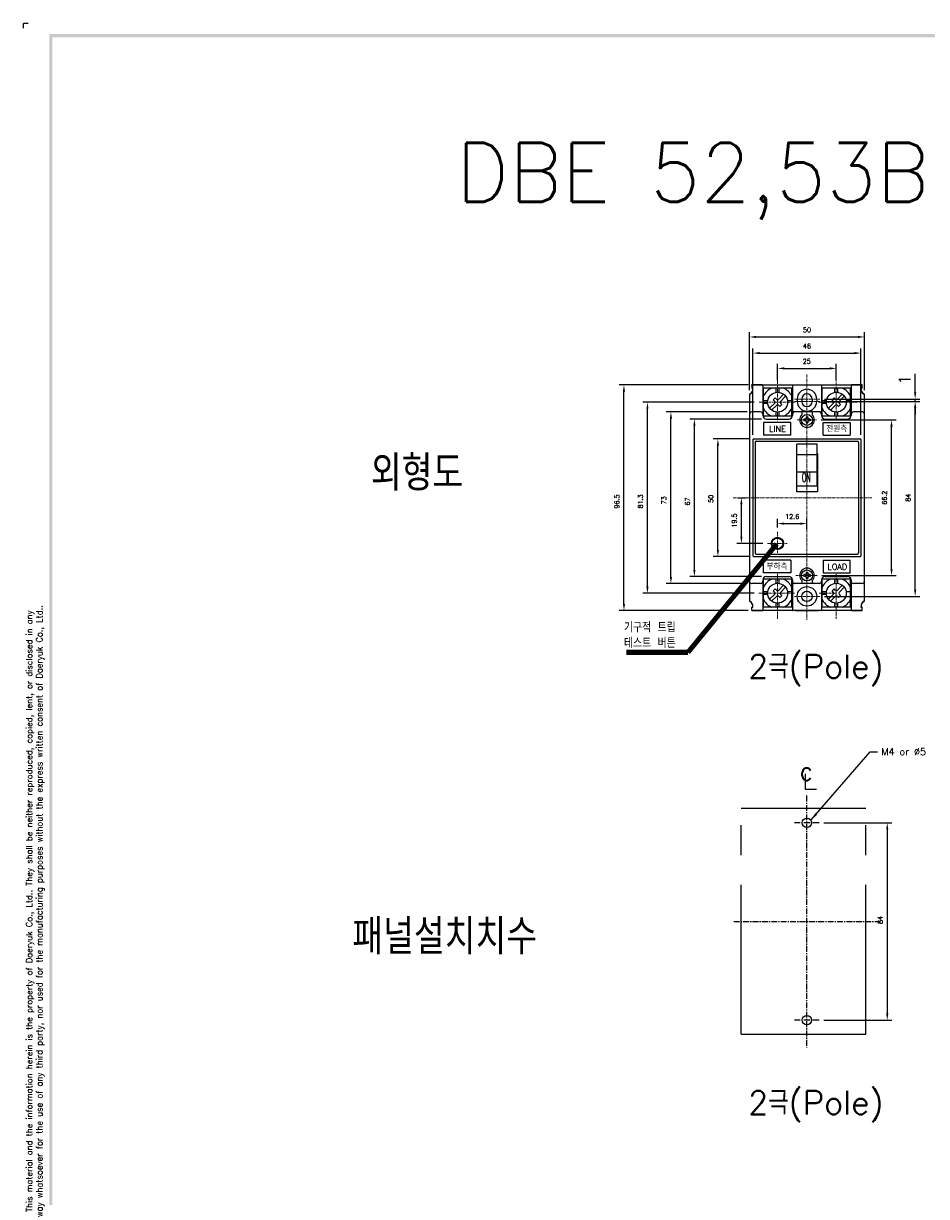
# Model space of a CAD drawing. Extents: x -28 to 1048, y -170 to 585.
# Tile 2 of 5: x -28 to 356, y 86 to 585. Entities that reach past the tile are written whole.
import ezdxf

# ---------------------------------------------------------------- set-up
doc = ezdxf.new("R2010")
doc.units = 0
doc.header["$MEASUREMENT"] = 0
doc.linetypes.add('CENTER', pattern=[2, 1.25, -0.25, 0.25, -0.25])
doc.linetypes.add('PHANTOMX2', pattern=[127, 63.5, -12.7, 12.7, -12.7, 12.7, -12.7])
for name, color, linetype in [('cen', 1, 'CENTER'), ('Device', 7, 'CONTINUOUS'), ('di', 3, 'CONTINUOUS'), ('DIM', 3, 'CONTINUOUS'), ('dwg', 7, 'CONTINUOUS'), ('NOTE', 4, 'CONTINUOUS'), ('ph', 6, 'PHANTOMX2')]:
    doc.layers.add(name, color=color, linetype=linetype)
doc.styles.add('K25', font='TXT', dxfattribs={"width": 0.9, "height": 2.5, "bigfont": 'TBHAN'})
doc.styles.add('KIM', font='ROMANS.shx', dxfattribs={"height": 5, "bigfont": 'GSG1.shx'})
doc.styles.get("Standard").update_dxf_attribs({"font": 'romans.shx', "height": 2, "bigfont": 'hgs.shx'})
doc.dimstyles.get("Standard").update_dxf_attribs({"dimscale": 0, "dimtxt": 2, "dimasz": 2, "dimexe": 0.5, "dimexo": 0.5, "dimgap": 1, "dimtad": 1, "dimdsep": 46, "dimtxsty": 'Standard', "dimcen": 0, "dimclrd": 3, "dimclre": 3, "dimclrt": 3, "dimadec": 0, "dimazin": 2, "dimtp": 0.1, "dimtm": 0.1, "dimtfac": 1, "dimtmove": 0, "dimatfit": 3, "dimfxl": 0, "dimtolj": 1, "dimarcsym": 0})
doc.dimstyles.new('STANDARD$0', dxfattribs={"dimtxt": 5, "dimasz": 5, "dimexe": 1, "dimexo": 2, "dimgap": 2, "dimtad": 1, "dimdec": 4, "dimzin": 12, "dimdsep": 46, "dimtxsty": 'KIM', "dimcen": -1, "dimdle": 0.1, "dimadec": 0, "dimazin": 0, "dimtfac": 1, "dimtdec": 4, "dimtmove": 0, "dimatfit": 3, "dimfxl": 0, "dimtolj": 1, "dimtzin": 0, "dimarcsym": 0})

# ---------------------------------------------------------------- blocks, each defined once
blk = doc.blocks.new('*D397')
at = {"layer": 'di'}
for p, q in [((286.16, 416.64), (255.54, 416.64)), ((257.54, 352.44), (257.54, 413.84)), ((286.16, 349.64), (255.54, 349.64))]:
    blk.add_line(p, q, dxfattribs=at)
for points in [[(257.08, 413.84), (258.01, 413.84), (257.54, 416.64)], [(257.08, 352.44), (258.01, 352.44), (257.54, 349.64)]]:
    blk.add_solid(points, dxfattribs=at)
at = {"layer": 'di', "insert": (254.54, 381.53), "char_height": 2, "attachment_point": 5, "rotation": 90}
blk.add_mtext('\\A1;67', dxfattribs=at)
blk = doc.blocks.new('*D398')
at = {"layer": 'di'}
for p, q in [((279.96, 419.64), (245.54, 419.64)), ((247.54, 349.44), (247.54, 416.84)), ((279.96, 346.64), (245.54, 346.64))]:
    blk.add_line(p, q, dxfattribs=at)
for points in [[(247.08, 416.84), (248.01, 416.84), (247.54, 419.64)], [(247.08, 349.44), (248.01, 349.44), (247.54, 346.64)]]:
    blk.add_solid(points, dxfattribs=at)
at = {"layer": 'di', "insert": (244.54, 382), "char_height": 2, "attachment_point": 5, "rotation": 90}
blk.add_mtext('\\A1;73', dxfattribs=at)
blk = doc.blocks.new('*D399')
at = {"layer": 'di'}
for p, q in [((280.66, 408.14), (265.54, 408.14)), ((267.54, 360.94), (267.54, 405.34)), ((280.66, 358.14), (265.54, 358.14))]:
    blk.add_line(p, q, dxfattribs=at)
for points in [[(267.08, 405.34), (268.01, 405.34), (267.54, 408.14)], [(267.08, 360.94), (268.01, 360.94), (267.54, 358.14)]]:
    blk.add_solid(points, dxfattribs=at)
at = {"layer": 'di', "insert": (264.54, 382.66), "char_height": 2, "attachment_point": 5, "rotation": 90}
blk.add_mtext('\\A1;50', dxfattribs=at)
blk = doc.blocks.new('*D392')
at = {"layer": 'di'}
for p, q in [((280.96, 428.95), (280.96, 453.56)), ((283.76, 451.56), (327.16, 451.56)), ((329.96, 428.95), (329.96, 453.56))]:
    blk.add_line(p, q, dxfattribs=at)
for points in [[(283.76, 452.02), (283.76, 451.09), (280.96, 451.56)], [(327.16, 452.02), (327.16, 451.09), (329.96, 451.56)]]:
    blk.add_solid(points, dxfattribs=at)
at = {"layer": 'di', "insert": (305.46, 454.56), "char_height": 2, "attachment_point": 5}
blk.add_mtext('\\A1;50', dxfattribs=at)
blk = doc.blocks.new('*D393')
at = {"layer": 'di'}
for p, q in [((282.46, 409.94), (282.46, 446.69)), ((285.26, 444.69), (325.66, 444.69)), ((328.46, 409.94), (328.46, 446.69))]:
    blk.add_line(p, q, dxfattribs=at)
for points in [[(285.26, 445.16), (285.26, 444.22), (282.46, 444.69)], [(325.66, 445.16), (325.66, 444.22), (328.46, 444.69)]]:
    blk.add_solid(points, dxfattribs=at)
at = {"layer": 'di', "insert": (305.46, 447.69), "char_height": 2, "attachment_point": 5}
blk.add_mtext('\\A1;46', dxfattribs=at)
blk = doc.blocks.new('*D394')
at = {"layer": 'di'}
for p, q in [((292.96, 433.14), (292.96, 440.19)), ((317.96, 433.14), (317.96, 440.19)), ((295.76, 438.19), (315.16, 438.19))]:
    blk.add_line(p, q, dxfattribs=at)
for points in [[(295.76, 438.65), (295.76, 437.72), (292.96, 438.19)], [(315.16, 438.65), (315.16, 437.72), (317.96, 438.19)]]:
    blk.add_solid(points, dxfattribs=at)
at = {"layer": 'di', "insert": (305.38, 441.19), "char_height": 2, "attachment_point": 5}
blk.add_mtext('\\A1;25', dxfattribs=at)
blk = doc.blocks.new('*D411')
at = {"layer": 'di'}
for p, q in [((312.61, 244.8), (341.65, 244.8)), ((339.65, 242), (339.65, 163.6)), ((312.61, 160.8), (341.65, 160.8))]:
    blk.add_line(p, q, dxfattribs=at)
for points in [[(339.18, 242), (340.11, 242), (339.65, 244.8)], [(339.18, 163.6), (340.11, 163.6), (339.65, 160.8)]]:
    blk.add_solid(points, dxfattribs=at)
at = {"layer": 'di', "insert": (336.65, 203.38), "char_height": 2, "attachment_point": 5, "rotation": 90}
blk.add_mtext('\\A1;84', dxfattribs=at)
blk = doc.blocks.new('*D373')
at = {"layer": 'di'}
for p, q in [((280.46, 431.14), (225.54, 431.14)), ((227.54, 337.94), (227.54, 428.34)), ((280.46, 335.14), (225.54, 335.14))]:
    blk.add_line(p, q, dxfattribs=at)
for points in [[(227.08, 428.34), (228.01, 428.34), (227.54, 431.14)], [(227.08, 337.94), (228.01, 337.94), (227.54, 335.14)]]:
    blk.add_solid(points, dxfattribs=at)
at = {"layer": 'di', "insert": (224.54, 381.53), "char_height": 2, "attachment_point": 5, "rotation": 90}
blk.add_mtext('\\A1;96.5', dxfattribs=at)
blk = doc.blocks.new('*D374')
at = {"layer": 'di'}
for p, q in [((282.96, 423.79), (235.54, 423.79)), ((237.54, 345.29), (237.54, 420.99)), ((282.97, 342.49), (235.54, 342.49))]:
    blk.add_line(p, q, dxfattribs=at)
for points in [[(237.08, 420.99), (238.01, 420.99), (237.54, 423.79)], [(237.08, 345.29), (238.01, 345.29), (237.54, 342.49)]]:
    blk.add_solid(points, dxfattribs=at)
at = {"layer": 'di', "insert": (234.54, 381.53), "char_height": 2, "attachment_point": 5, "rotation": 90}
blk.add_mtext('\\A1;81.3', dxfattribs=at)
blk = doc.blocks.new('*D375')
at = {"layer": 'di'}
for p, q in [((276.04, 383.14), (279.54, 383.14)), ((277.54, 366.49), (277.54, 380.34)), ((286.62, 363.69), (275.54, 363.69))]:
    blk.add_line(p, q, dxfattribs=at)
for points in [[(277.08, 380.34), (278.01, 380.34), (277.54, 383.14)], [(277.08, 366.49), (278.01, 366.49), (277.54, 363.69)]]:
    blk.add_solid(points, dxfattribs=at)
at = {"layer": 'di', "insert": (274.54, 373.42), "char_height": 2, "attachment_point": 5, "rotation": 90}
blk.add_mtext('\\A1;19.5', dxfattribs=at)
blk = doc.blocks.new('*D376')
at = {"layer": 'di'}
for p, q in [((292.88, 370.46), (292.88, 374.11)), ((295.68, 372.11), (302.66, 372.11)), ((305.46, 369.73), (305.46, 374.11))]:
    blk.add_line(p, q, dxfattribs=at)
for points in [[(295.68, 372.58), (295.68, 371.64), (292.88, 372.11)], [(302.66, 372.58), (302.66, 371.64), (305.46, 372.11)]]:
    blk.add_solid(points, dxfattribs=at)
at = {"layer": 'di', "insert": (299.17, 375.11), "char_height": 2, "attachment_point": 5}
blk.add_mtext('\\A1;12.6', dxfattribs=at)
blk = doc.blocks.new('*D377')
at = {"layer": 'di'}
for p, q in [((311.53, 416.24), (343.46, 416.24)), ((341.46, 352.84), (341.46, 413.44)), ((311.77, 350.04), (343.46, 350.04))]:
    blk.add_line(p, q, dxfattribs=at)
for points in [[(341, 413.44), (341.93, 413.44), (341.46, 416.24)], [(341, 352.84), (341.93, 352.84), (341.46, 350.04)]]:
    blk.add_solid(points, dxfattribs=at)
at = {"layer": 'di', "insert": (338.46, 383.14), "char_height": 2, "attachment_point": 5, "rotation": 90}
blk.add_mtext('\\A1;66.2', dxfattribs=at)
blk = doc.blocks.new('*D378')
at = {"layer": 'di'}
for p, q in [((312.94, 424.14), (353.53, 424.14)), ((351.53, 343.94), (351.53, 421.34)), ((312.94, 341.14), (353.53, 341.14))]:
    blk.add_line(p, q, dxfattribs=at)
for points in [[(351.06, 421.34), (351.99, 421.34), (351.53, 424.14)], [(351.06, 343.94), (351.99, 343.94), (351.53, 341.14)]]:
    blk.add_solid(points, dxfattribs=at)
at = {"layer": 'di', "insert": (348.53, 383.14), "char_height": 2, "attachment_point": 5, "rotation": 90}
blk.add_mtext('\\A1;84', dxfattribs=at)
blk = doc.blocks.new('*D389')
at = {"layer": 'DIM'}
for p, q in [((351.53, 427.94), (351.53, 435.93)), ((312.94, 425.14), (353.53, 425.14)), ((351.53, 424.14), (351.53, 425.14)), ((312.94, 424.14), (353.53, 424.14)), ((351.53, 421.34), (351.53, 418.54))]:
    blk.add_line(p, q, dxfattribs=at)
for points in [[(351.06, 427.94), (351.99, 427.94), (351.53, 425.14)], [(351.06, 421.34), (351.99, 421.34), (351.53, 424.14)]]:
    blk.add_solid(points, dxfattribs=at)
at = {"layer": 'DIM', "insert": (347.03, 433.34), "char_height": 5, "attachment_point": 5, "rotation": 90, "style": 'KIM'}
blk.add_mtext('\\A1;1', dxfattribs=at)

msp = doc.modelspace()

# ---------------------------------------------------------------- linework, layer by layer
at = {"layer": 'cen', "lineweight": 5}
for p, q in [((292.965, 416.105), (292.965, 436.267)), ((305.465, 435.591), (305.465, 331.19)), ((317.965, 416.915), (317.965, 436.347)), ((300.196, 425.143), (310.945, 425.143)), ((300.429, 423.793), (284.962, 423.793)), ((300.196, 424.143), (310.945, 424.143)), ((326.887, 423.793), (310.41, 423.793)), ((301.24, 416.243), (309.527, 416.243)), ((274.044, 383.143), (333.123, 383.143)), ((292.878, 368.677), (292.878, 359.707)), ((288.617, 363.688), (297.101, 363.688)), ((292.965, 350.674), (292.965, 331.56)), ((300.668, 350.043), (309.773, 350.043)), ((317.965, 350.599), (317.965, 331.56)), ((300.197, 342.493), (284.971, 342.493)), ((310.945, 341.143), (300.17, 341.143)), ((317.965, 342.493), (310.591, 342.493))]:
    msp.add_line(p, q, dxfattribs=at)
at = {"layer": 'cen', "ltscale": 2}
for p, q in [((305.272, 256.339), (305.272, 149.171)), ((310.614, 244.798), (299.973, 244.798)), ((274.293, 202.798), (336.251, 202.798)), ((310.614, 160.798), (299.973, 160.798))]:
    msp.add_line(p, q, dxfattribs=at)
at = {"layer": 'Device', "linetype": 'Continuous'}
for p, q in [((281.765, 431.143), (329.165, 431.143)), ((281.965, 430.943), (281.965, 429.943)), ((281.965, 430.843), (281.965, 430.043)), ((286.465, 431.143), (282.165, 431.143)), ((282.165, 429.743), (282.465, 429.743)), ((282.465, 429.743), (282.265, 429.743)), ((286.665, 430.943), (286.665, 418.143)), ((298.965, 429.793), (286.965, 429.793)), ((286.965, 417.793), (286.965, 429.793)), ((292.365, 428.001), (292.365, 429.793)), ((293.565, 428.001), (293.565, 429.793)), ((298.965, 431.143), (311.965, 431.143)), ((298.965, 417.793), (298.965, 429.793)), ((299.265, 430.943), (299.265, 418.143)), ((311.665, 430.943), (311.665, 418.143)), ((323.965, 429.793), (311.965, 429.793)), ((311.965, 417.793), (311.965, 429.793)), ((317.365, 428.001), (317.365, 429.793)), ((318.565, 428.001), (318.565, 429.793)), ((323.965, 417.793), (323.965, 429.793)), ((324.265, 430.943), (324.265, 418.143)), ((328.765, 431.143), (324.465, 431.143)), ((328.765, 429.743), (328.465, 429.743)), ((328.465, 429.743), (328.665, 429.743)), ((328.965, 429.943), (328.965, 430.943)), ((328.965, 430.043), (328.965, 430.843)), ((280.965, 427.143), (280.965, 339.143)), ((280.965, 426.951), (280.965, 339.336)), ((291.975, 425.632), (291.126, 424.783)), ((291.763, 424.147), (291.126, 424.783)), ((292.611, 424.996), (291.975, 425.632)), ((295.516, 427.193), (293.318, 424.996)), ((296.364, 426.344), (294.167, 424.147)), ((301.315, 425.143), (301.315, 424.143)), ((303.265, 425.143), (303.265, 424.143)), ((307.665, 425.143), (307.665, 424.143)), ((309.615, 425.143), (309.615, 424.143)), ((316.975, 425.632), (316.126, 424.783)), ((316.763, 424.147), (316.126, 424.783)), ((317.611, 424.996), (316.975, 425.632)), ((320.516, 427.193), (318.318, 424.996)), ((321.364, 426.344), (319.167, 424.147)), ((329.965, 339.143), (329.965, 427.143)), ((285.665, 419.643), (281.965, 419.643)), ((288.757, 424.393), (286.965, 424.393)), ((288.757, 423.193), (286.965, 423.193)), ((291.763, 423.44), (289.565, 421.243)), ((292.611, 422.591), (290.414, 420.394)), ((292.365, 417.793), (292.365, 419.586)), ((293.955, 421.955), (293.318, 422.591)), ((293.565, 417.793), (293.565, 419.586)), ((294.803, 422.804), (293.955, 421.955)), ((294.803, 422.804), (294.167, 423.44)), ((298.965, 424.393), (297.172, 424.393)), ((311.165, 419.643), (299.765, 419.643)), ((303.265, 419.643), (303.265, 418.428)), ((307.665, 419.643), (307.665, 418.428)), ((313.757, 424.393), (311.965, 424.393)), ((313.757, 423.193), (311.965, 423.193)), ((316.763, 423.44), (314.565, 421.243)), ((317.611, 422.591), (315.414, 420.394)), ((317.365, 417.793), (317.365, 419.586)), ((318.955, 421.955), (318.318, 422.591)), ((318.565, 417.793), (318.565, 419.586)), ((319.803, 422.804), (318.955, 421.955)), ((319.803, 422.804), (319.167, 423.44)), ((323.965, 424.393), (322.172, 424.393)), ((328.965, 419.643), (325.265, 419.643)), ((280.965, 418.643), (280.965, 347.643)), ((286.665, 418.643), (286.665, 418.143)), ((298.965, 417.793), (286.965, 417.793)), ((298.56, 415.128), (287.018, 415.128)), ((287.018, 415.128), (287.018, 409.788)), ((288.165, 416.643), (297.765, 416.643)), ((298.56, 409.788), (298.56, 415.128)), ((299.265, 418.643), (299.265, 418.143)), ((304.169, 416.632), (304.169, 415.855)), ((304.752, 416.632), (304.169, 416.632)), ((304.752, 415.855), (304.169, 415.855)), ((305.076, 417.539), (305.076, 416.956)), ((305.076, 417.539), (305.854, 417.539)), ((305.076, 415.531), (305.076, 414.947)), ((305.076, 414.947), (305.854, 414.947)), ((305.854, 417.539), (305.854, 416.956)), ((305.854, 415.531), (305.854, 414.947)), ((306.761, 416.632), (306.178, 416.632)), ((306.761, 415.855), (306.178, 415.855)), ((306.761, 416.632), (306.761, 415.855)), ((311.665, 418.643), (311.665, 418.143)), ((323.965, 417.793), (311.965, 417.793)), ((312.37, 415.128), (323.911, 415.128)), ((312.37, 409.788), (312.37, 415.128)), ((313.165, 416.643), (322.765, 416.643)), ((323.911, 415.128), (323.911, 409.788)), ((324.265, 418.643), (324.265, 418.143)), ((329.965, 347.643), (329.965, 418.643)), ((298.56, 409.788), (287.018, 409.788)), ((312.37, 409.788), (323.911, 409.788)), ((282.465, 407.943), (282.465, 358.343)), ((282.465, 407.943), (282.465, 358.343)), ((282.665, 408.143), (328.265, 408.143)), ((282.665, 408.143), (328.265, 408.143)), ((283.465, 406.643), (283.465, 359.643)), ((283.965, 407.143), (326.965, 407.143)), ((301.165, 388.143), (301.165, 405.945)), ((309.765, 405.945), (301.165, 405.945)), ((309.765, 388.143), (309.765, 405.945)), ((327.465, 406.643), (327.465, 359.643)), ((328.465, 407.943), (328.465, 358.343)), ((328.465, 407.943), (328.465, 358.343)), ((300.965, 401.975), (300.965, 385.664)), ((301.165, 401.975), (300.965, 401.975)), ((300.965, 400.543), (301.165, 400.543)), ((300.965, 400.543), (301.165, 400.543)), ((309.765, 401.362), (301.165, 401.362)), ((309.965, 401.975), (309.765, 401.975)), ((309.765, 400.543), (309.965, 400.543)), ((309.765, 400.543), (309.965, 400.543)), ((309.965, 401.975), (309.965, 385.664)), ((301.165, 394.16), (309.765, 394.16)), ((300.965, 388.143), (309.965, 388.143)), ((300.965, 388.143), (309.965, 388.143)), ((309.965, 385.664), (300.965, 385.664)), ((282.665, 358.143), (328.265, 358.143)), ((282.665, 358.143), (328.265, 358.143)), ((283.965, 359.143), (326.965, 359.143)), ((298.56, 356.499), (287.018, 356.499)), ((287.018, 351.159), (287.018, 356.499)), ((298.56, 356.499), (298.56, 351.159)), ((312.37, 356.499), (323.911, 356.499)), ((312.37, 356.499), (312.37, 351.159)), ((323.911, 351.159), (323.911, 356.499)), ((298.56, 351.159), (287.018, 351.159)), ((288.165, 349.643), (297.765, 349.643)), ((304.169, 350.432), (304.169, 349.655)), ((304.752, 350.432), (304.169, 350.432)), ((304.752, 349.655), (304.169, 349.655)), ((305.076, 351.339), (305.076, 350.756)), ((305.076, 351.339), (305.854, 351.339)), ((305.854, 351.339), (305.854, 350.756)), ((306.761, 350.432), (306.178, 350.432)), ((306.761, 349.655), (306.178, 349.655)), ((306.761, 350.432), (306.761, 349.655)), ((312.37, 351.159), (323.911, 351.159)), ((313.165, 349.643), (322.765, 349.643)), ((285.665, 346.643), (281.965, 346.643)), ((286.665, 348.143), (286.665, 335.343)), ((286.665, 348.143), (286.665, 347.643)), ((286.965, 336.493), (286.965, 348.493)), ((298.965, 348.493), (286.965, 348.493)), ((292.365, 346.701), (292.365, 348.493)), ((295.516, 345.893), (293.318, 343.696)), ((293.565, 346.701), (293.565, 348.493)), ((296.364, 345.044), (294.167, 342.847)), ((298.965, 336.493), (298.965, 348.493)), ((299.265, 348.143), (299.265, 335.343)), ((299.265, 348.143), (299.265, 347.643)), ((311.165, 346.643), (299.765, 346.643)), ((303.265, 347.859), (303.265, 346.643)), ((305.076, 349.331), (305.076, 348.747)), ((305.076, 348.747), (305.854, 348.747)), ((305.854, 349.331), (305.854, 348.747)), ((307.665, 347.859), (307.665, 346.643)), ((311.665, 348.143), (311.665, 335.343)), ((311.665, 348.143), (311.665, 347.643)), ((323.965, 348.493), (311.965, 348.493)), ((311.965, 336.493), (311.965, 348.493)), ((317.365, 346.701), (317.365, 348.493)), ((320.516, 345.893), (318.318, 343.696)), ((318.565, 346.701), (318.565, 348.493)), ((321.364, 345.044), (319.167, 342.847)), ((323.965, 336.493), (323.965, 348.493)), ((324.265, 348.143), (324.265, 335.343)), ((324.265, 348.143), (324.265, 347.643)), ((328.965, 346.643), (325.265, 346.643)), ((288.757, 343.093), (286.965, 343.093)), ((288.757, 341.893), (286.965, 341.893)), ((291.763, 342.14), (289.565, 339.943)), ((292.611, 341.291), (290.414, 339.094)), ((291.975, 344.332), (291.126, 343.483)), ((291.763, 342.847), (291.126, 343.483)), ((292.611, 343.696), (291.975, 344.332)), ((293.955, 340.655), (293.318, 341.291)), ((294.803, 341.504), (293.955, 340.655)), ((294.803, 341.504), (294.167, 342.14)), ((298.965, 343.093), (297.172, 343.093)), ((313.757, 343.093), (311.965, 343.093)), ((313.757, 341.893), (311.965, 341.893)), ((316.763, 342.14), (314.565, 339.943)), ((317.611, 341.291), (315.414, 339.094)), ((316.975, 344.332), (316.126, 343.483)), ((316.763, 342.847), (316.126, 343.483)), ((317.611, 343.696), (316.975, 344.332)), ((318.955, 340.655), (318.318, 341.291)), ((319.803, 341.504), (318.955, 340.655)), ((319.803, 341.504), (319.167, 342.14)), ((323.965, 343.093), (322.172, 343.093)), ((281.965, 335.343), (281.965, 336.343)), ((281.965, 335.443), (281.965, 336.243)), ((282.165, 336.543), (282.465, 336.543)), ((282.165, 335.143), (286.465, 335.143)), ((282.465, 336.543), (282.265, 336.543)), ((284.465, 335.143), (282.265, 335.143)), ((285.815, 335.143), (284.465, 335.143)), ((301.115, 335.143), (285.815, 335.143)), ((298.965, 336.493), (286.965, 336.493)), ((292.365, 336.493), (292.365, 338.286)), ((293.565, 336.493), (293.565, 338.286)), ((311.965, 335.143), (298.965, 335.143)), ((300.615, 335.143), (310.315, 335.143)), ((325.615, 335.143), (310.315, 335.143)), ((323.965, 336.493), (311.965, 336.493)), ((317.365, 336.493), (317.365, 338.286)), ((318.565, 336.493), (318.565, 338.286)), ((324.465, 335.143), (328.765, 335.143)), ((326.465, 335.143), (325.115, 335.143)), ((328.665, 335.143), (326.465, 335.143)), ((328.765, 336.543), (328.465, 336.543)), ((328.465, 336.543), (328.665, 336.543)), ((328.965, 335.343), (328.965, 336.343)), ((328.965, 335.443), (328.965, 336.243))]:
    msp.add_line(p, q, dxfattribs=at)
for centre, radius in [((292.965, 423.793), 4.25), ((317.965, 423.793), 4.25), ((305.465, 416.243), 2.33), ((292.878, 363.688), 2.6), ((292.878, 363.688), 2.3), ((305.465, 350.043), 2.33), ((292.965, 342.493), 4.25), ((305.465, 341.143), 4.15), ((305.465, 341.143), 4.15), ((317.965, 342.493), 4.25), ((305.465, 341.143), 2.2)]:
    msp.add_circle(centre, radius, dxfattribs=at)
for centre, radius, start, end in [((279.983, 429.443), 2.5, 293.12459, 6.91213), ((280.021, 429.421), 2.465, 296.73831, 7.51836), ((282.165, 430.943), 0.2, 90, 180), ((282.265, 430.843), 0.3, 90, 180), ((282.265, 430.043), 0.3, 180, 270), ((282.165, 429.943), 0.2, 180, 270), ((286.465, 430.943), 0.2, 0, 90), ((292.965, 423.793), 6.5, 112.61986, 157.38014), ((292.965, 423.793), 6.5, 22.61986, 67.38014), ((299.465, 430.943), 0.2, 90, 180), ((311.465, 430.943), 0.2, 0, 90), ((317.965, 423.793), 6.5, 22.61986, 67.38014), ((324.465, 430.943), 0.2, 90, 180), ((330.909, 429.421), 2.465, 172.48164, 243.26169), ((330.947, 429.443), 2.5, 173.08787, 246.87541), ((328.665, 430.843), 0.3, 0, 90), ((328.665, 430.043), 0.3, 270, 0), ((328.765, 430.943), 0.2, 0, 90), ((328.765, 429.943), 0.2, 270, 0), ((281.265, 426.951), 0.3, 116.73831, 180), ((292.965, 425.349), 0.5, 225, 315), ((305.465, 425.143), 4.15, 0, 180), ((305.465, 425.143), 4.15, 0, 180), ((305.465, 425.143), 2.2, 0, 180), ((317.965, 425.349), 0.5, 225, 315), ((329.665, 426.951), 0.3, 0, 63.26169), ((281.965, 418.643), 1, 90, 180), ((285.665, 418.643), 1, 0, 90), ((292.965, 423.793), 6.5, 202.61986, 247.38014), ((291.409, 423.793), 0.5, 315, 45), ((292.965, 422.238), 0.5, 45, 135), ((294.52, 423.793), 0.5, 135, 225), ((292.965, 423.793), 6.5, 292.61986, 337.38014), ((300.265, 418.643), 1, 90, 180), ((305.465, 424.143), 4.15, 180, 0), ((305.465, 424.143), 4.15, 180, 0), ((305.465, 424.143), 2.2, 180, 0), ((310.665, 418.643), 1, 0, 90), ((317.965, 423.793), 6.5, 202.61986, 247.38014), ((316.409, 423.793), 0.5, 315, 45), ((317.965, 422.238), 0.5, 45, 135), ((319.52, 423.793), 0.5, 135, 225), ((317.965, 423.793), 6.5, 292.61986, 337.38014), ((325.265, 418.643), 1, 90, 180), ((328.965, 418.643), 1, 0, 90), ((288.165, 418.143), 1.5, 180, 270), ((288.165, 418.143), 1.5, 180, 270), ((297.765, 418.143), 1.5, 270, 0), ((297.765, 418.143), 1.5, 270, 0), ((305.465, 416.243), 3.1, 135.20868, 44.79132), ((304.752, 416.956), 0.324, 270, 0), ((304.752, 415.531), 0.324, 0, 90), ((306.178, 416.956), 0.324, 180, 270), ((306.178, 415.531), 0.324, 90, 180), ((313.165, 418.143), 1.5, 180, 270), ((313.165, 418.143), 1.5, 180, 270), ((322.765, 418.143), 1.5, 270, 0), ((322.765, 418.143), 1.5, 270, 0), ((282.665, 407.943), 0.2, 90, 180), ((282.665, 407.943), 0.2, 90, 180), ((282.665, 407.943), 0.2, 90, 180), ((282.665, 407.943), 0.2, 90, 180), ((283.965, 406.643), 0.5, 90, 180), ((326.965, 406.643), 0.5, 0, 90), ((328.265, 407.943), 0.2, 0, 90), ((328.265, 407.943), 0.2, 0, 90), ((283.965, 359.643), 0.5, 180, 270), ((326.965, 359.643), 0.5, 270, 0), ((282.665, 358.343), 0.2, 180, 270), ((282.665, 358.343), 0.2, 180, 270), ((328.265, 358.343), 0.2, 270, 0), ((328.265, 358.343), 0.2, 270, 0), ((288.165, 348.143), 1.5, 90, 180), ((288.165, 348.143), 1.5, 90, 180), ((297.765, 348.143), 1.5, 0, 90), ((297.765, 348.143), 1.5, 0, 90), ((305.465, 350.043), 3.1, 315.20868, 224.79132), ((304.752, 350.756), 0.324, 270, 0), ((304.752, 349.331), 0.324, 0, 90), ((306.178, 350.756), 0.324, 180, 270), ((306.178, 349.331), 0.324, 90, 180), ((313.165, 348.143), 1.5, 90, 180), ((313.165, 348.143), 1.5, 90, 180), ((322.765, 348.143), 1.5, 0, 90), ((322.765, 348.143), 1.5, 0, 90), ((281.965, 347.643), 1, 180, 270), ((285.665, 347.643), 1, 270, 0), ((292.965, 342.493), 6.5, 112.61986, 157.38014), ((292.965, 342.493), 6.5, 22.61986, 67.38014), ((300.265, 347.643), 1, 180, 270), ((310.665, 347.643), 1, 270, 0), ((317.965, 342.493), 6.5, 112.61986, 157.38014), ((317.965, 342.493), 6.5, 22.61986, 67.38014), ((325.265, 347.643), 1, 180, 270), ((328.965, 347.643), 1, 270, 0), ((292.965, 342.493), 6.5, 202.61986, 247.38014), ((291.409, 342.493), 0.5, 315, 45), ((292.965, 344.049), 0.5, 225, 315), ((292.965, 340.938), 0.5, 45, 135), ((294.52, 342.493), 0.5, 135, 225), ((292.965, 342.493), 6.5, 292.61986, 337.38014), ((317.965, 342.493), 6.5, 202.61986, 247.38014), ((316.409, 342.493), 0.5, 315, 45), ((317.965, 344.049), 0.5, 225, 315), ((317.965, 340.938), 0.5, 45, 135), ((319.52, 342.493), 0.5, 135, 225), ((317.965, 342.493), 6.5, 292.61986, 337.38014), ((281.265, 339.336), 0.3, 180, 243.26169), ((279.983, 336.844), 2.5, 353.08787, 66.87541), ((280.021, 336.866), 2.465, 352.48164, 63.26169), ((282.165, 336.343), 0.2, 90, 180), ((282.265, 336.243), 0.3, 90, 180), ((282.265, 335.443), 0.3, 180, 270), ((282.165, 335.343), 0.2, 180, 270), ((286.465, 335.343), 0.2, 270, 0), ((299.465, 335.343), 0.2, 180, 270), ((311.465, 335.343), 0.2, 270, 0), ((324.465, 335.343), 0.2, 180, 270), ((330.909, 336.866), 2.465, 116.73831, 187.51836), ((330.947, 336.844), 2.5, 113.12459, 186.91213), ((328.665, 336.243), 0.3, 0, 90), ((328.665, 335.443), 0.3, 270, 0), ((328.765, 336.343), 0.2, 0, 90), ((328.765, 335.343), 0.2, 270, 0), ((329.665, 339.336), 0.3, 296.73831, 0)]:
    msp.add_arc(centre, radius, start, end, dxfattribs=at)
at = {"layer": 'di'}
for p in [(-26.177, 585.003), (-28.127, 583.053)]:
    msp.add_line(p, (-28.127, 585.003), dxfattribs=at)
at = {"layer": 'dwg'}
for centre in [(305.465, 244.798), (305.465, 160.798)]:
    msp.add_circle(centre, 2, dxfattribs=at)
for points in [[(-17.077, 580.453), (-15.777, 579.153), (1043.723, 580.453), (1042.423, 579.153)], [(-17.077, -165.747), (-15.777, -165.097), (-17.077, 580.453), (-15.777, 579.153)]]:
    msp.add_trace(points, dxfattribs=at)
at = {"layer": 'NOTE'}
for p, q in [((304.633, 265.554), (304.633, 259.035)), ((304.633, 259.035), (309.589, 259.035))]:
    msp.add_line(p, q, dxfattribs=at)
at = {"layer": 'ph'}
for p, q in [((330.465, 250.798), (277.465, 250.798)), ((277.465, 154.798), (277.465, 250.798)), ((330.465, 154.798), (330.465, 250.798)), ((277.465, 154.798), (330.465, 154.798))]:
    msp.add_line(p, q, dxfattribs=at)

# ---------------------------------------------------------------- texts
at = {"layer": 'Device', "linetype": 'Continuous', "width": 0.5}
msp.add_text('ON', height=4, dxfattribs=at).set_placement((303.317, 389.788))
at = {"layer": 'Device', "linetype": 'Continuous', "char_height": 2.5, "attachment_point": 1}
for s, insert in [('LINE', (289.402, 413.712)), ('전원측', (313.661, 413.685)), ('부하측', (288.22, 355.082)), ('LOAD', (314.237, 355.007))]:
    msp.add_mtext(s, dxfattribs=dict(at, insert=insert))
at = {"layer": 'di', "attachment_point": 1}
for s, insert, char_height, width in [('{\\Fromans,hgs|c129;외형도}', (119.791, 401.127), 15, 74.93994), ('{\\Fromans,hgs|c129;2극(Pole)}', (280.431, 316.321), 10, 116.39597), ('{\\Fromans,hgs|c129;패널설치치수}', (111.892, 203.752), 15, 135.45529), ('{\\Fromans,hgs|c129;2극(Pole)}', (280.431, 130.636), 10, 116.39597)]:
    msp.add_mtext(s, dxfattribs=dict(at, insert=insert, char_height=char_height, width=width))
at = {"layer": 'di', "insert": (249.584, 319.217), "char_height": 4, "attachment_point": 9}
msp.add_mtext('기구적 트립 \\P테스트 버튼', dxfattribs=at)
at = {"layer": 'di', "insert": (-23.101, 205.832), "char_height": 2.6, "width": 284.39578, "attachment_point": 5, "rotation": 90}
msp.add_mtext('\\A1;This material and the information herein is the property of Daeryuk Co., Ltd.. They shall be neither reproduced, copied, lent, or disclosed in any\\Pway whatsoever for the use of any third party, nor used for the manufacturing purposes without the express written consent of Daeryuk Co., Ltd..', dxfattribs=at)
at = {"layer": 'DIM', "insert": (156.133, 534.126), "char_height": 25, "width": 782.77285, "attachment_point": 1}
msp.add_mtext('DBE 52,53BNh', dxfattribs=at)
at = {"layer": 'DIM', "insert": (337.129, 276.542), "char_height": 3, "attachment_point": 1}
msp.add_mtext('M4 or %%C5', dxfattribs=at)
at = {"layer": 'NOTE', "style": 'K25', "width": 0.9}
msp.add_text('c', height=7.925, dxfattribs=at).set_placement((302.417, 262.784))

# ---------------------------------------------------------------- dimensions: what is measured, and where the dimension line sits
at = {"layer": 'di'}
for base, p1, p2, angle, text, override, picture, middle in [((329.965, 451.556), (280.965, 426.951), (329.965, 426.951), 180, '50', {"dimtxt": 3, "dimasz": 2.8, "dimexe": 2, "dimdec": 2, "dimzin": 8, "dimtxsty": 'Standard', "dimcen": 0, "dimclrd": 256, "dimclre": 256, "dimclrt": 256, "dimadec": 2, "dimazin": 2, "dimtfac": 0.6, "dimtdec": 2, "dimtzin": 8, "dimlwd": 65535, "dimlwe": 65535, "dimarcsym": 1}, '*D392', (305.465, 451.556)), ((227.544, 431.143), (282.465, 335.143), (282.465, 431.143), 90, '96.5', {"dimtxt": 3, "dimasz": 2.8, "dimexe": 2, "dimdec": 2, "dimzin": 8, "dimtxsty": 'Standard', "dimcen": 0, "dimclrd": 256, "dimclre": 256, "dimclrt": 256, "dimadec": 2, "dimazin": 2, "dimtfac": 0.6, "dimtdec": 2, "dimtmove": 0, "dimtzin": 8, "dimlwd": 65535, "dimlwe": 65535, "dimarcsym": 1}, '*D373', (227.544, 381.53)), ((237.544, 423.793), (284.971, 342.493), (284.962, 423.793), 90, '81.3', {"dimtxt": 3, "dimasz": 2.8, "dimexe": 2, "dimdec": 2, "dimzin": 8, "dimtxsty": 'Standard', "dimcen": 0, "dimclrd": 256, "dimclre": 256, "dimclrt": 256, "dimadec": 2, "dimazin": 2, "dimtfac": 0.6, "dimtdec": 2, "dimtmove": 0, "dimtzin": 8, "dimlwd": 65535, "dimlwe": 65535, "dimarcsym": 1}, '*D374', (237.544, 381.53)), ((351.527, 424.143), (310.945, 341.143), (310.945, 424.143), 90, '84', {"dimtxt": 3, "dimasz": 2.8, "dimexe": 2, "dimdec": 2, "dimzin": 8, "dimtxsty": 'Standard', "dimcen": 0, "dimclrd": 256, "dimclre": 256, "dimclrt": 256, "dimadec": 2, "dimazin": 2, "dimtfac": 0.6, "dimtdec": 2, "dimtzin": 8, "dimlwd": 65535, "dimlwe": 65535, "dimarcsym": 1}, '*D378', (351.527, 383.143)), ((257.544, 416.643), (288.165, 349.643), (288.165, 416.643), 90, '67', {"dimtxt": 3, "dimasz": 2.8, "dimexe": 2, "dimdec": 2, "dimzin": 8, "dimtxsty": 'Standard', "dimcen": 0, "dimclrd": 256, "dimclre": 256, "dimclrt": 256, "dimadec": 2, "dimazin": 2, "dimtfac": 0.6, "dimtdec": 2, "dimtmove": 0, "dimtzin": 8, "dimlwd": 65535, "dimlwe": 65535, "dimarcsym": 1}, '*D397', (257.544, 381.53)), ((341.464, 416.243), (309.773, 350.043), (309.527, 416.243), 90, '66.2', {"dimtxt": 3, "dimasz": 2.8, "dimexe": 2, "dimdec": 2, "dimzin": 8, "dimtxsty": 'Standard', "dimcen": 0, "dimclrd": 256, "dimclre": 256, "dimclrt": 256, "dimadec": 2, "dimazin": 2, "dimtfac": 0.6, "dimtdec": 2, "dimtzin": 8, "dimlwd": 65535, "dimlwe": 65535, "dimarcsym": 1}, '*D377', (341.464, 383.143)), ((277.544, 383.143), (288.617, 363.688), (274.044, 383.143), 90, '19.5', {"dimtxt": 3, "dimasz": 2.8, "dimexe": 2, "dimdec": 2, "dimzin": 8, "dimtxsty": 'Standard', "dimcen": 0, "dimclrd": 256, "dimclre": 256, "dimclrt": 256, "dimadec": 2, "dimazin": 2, "dimtfac": 0.6, "dimtdec": 2, "dimtmove": 0, "dimtzin": 8, "dimlwd": 65535, "dimlwe": 65535, "dimarcsym": 1}, '*D375', (277.544, 373.416)), ((305.465, 372.11), (292.878, 368.463), (305.465, 367.734), 180, '12.6', {"dimtxt": 3, "dimasz": 2.8, "dimexe": 2, "dimdec": 2, "dimzin": 8, "dimtxsty": 'Standard', "dimcen": 0, "dimclrd": 256, "dimclre": 256, "dimclrt": 256, "dimadec": 2, "dimazin": 2, "dimtfac": 0.6, "dimtdec": 2, "dimtzin": 8, "dimlwd": 65535, "dimlwe": 65535, "dimarcsym": 1}, '*D376', (299.171, 372.11))]:
    dim = msp.add_linear_dim(base=base, p1=p1, p2=p2, angle=angle, text=text, dimstyle='STANDARD$0', override=override, dxfattribs=at)
    dim.commit()
    dim.dimension.update_dxf_attribs({"geometry": picture, "text_midpoint": middle, "dimtype": 160})
for base, p1, p2, angle, override, picture, middle in [((328.465, 444.689), (282.465, 407.943), (328.465, 407.943), 180, {"dimtxt": 3, "dimasz": 2.8, "dimexe": 2, "dimdec": 2, "dimzin": 8, "dimtxsty": 'Standard', "dimcen": 0, "dimclrd": 256, "dimclre": 256, "dimclrt": 256, "dimadec": 2, "dimazin": 2, "dimtfac": 0.6, "dimtdec": 2, "dimtzin": 8, "dimlwd": 65535, "dimlwe": 65535, "dimarcsym": 1}, '*D393', (305.465, 444.689)), ((317.965, 438.186), (292.965, 431.143), (317.965, 431.143), 180, {"dimtxt": 3, "dimasz": 2.8, "dimexe": 2, "dimdec": 2, "dimzin": 8, "dimtxsty": 'Standard', "dimcen": 0, "dimclrd": 256, "dimclre": 256, "dimclrt": 256, "dimadec": 2, "dimazin": 2, "dimtfac": 0.6, "dimtdec": 2, "dimtzin": 8, "dimlwd": 65535, "dimlwe": 65535, "dimarcsym": 1}, '*D394', (305.383, 438.186)), ((247.544, 419.643), (281.965, 346.643), (281.965, 419.643), 90, {"dimtxt": 3, "dimasz": 2.8, "dimexe": 2, "dimdec": 2, "dimzin": 8, "dimtxsty": 'Standard', "dimcen": 0, "dimclrd": 256, "dimclre": 256, "dimclrt": 256, "dimadec": 2, "dimazin": 2, "dimtfac": 0.6, "dimtdec": 2, "dimtmove": 0, "dimtzin": 8, "dimlwd": 65535, "dimlwe": 65535, "dimarcsym": 1}, '*D398', (247.544, 382)), ((267.544, 408.143), (282.665, 358.143), (282.665, 408.143), 90, {"dimtxt": 3, "dimasz": 2.8, "dimexe": 2, "dimdec": 2, "dimzin": 8, "dimtxsty": 'Standard', "dimcen": 0, "dimclrd": 256, "dimclre": 256, "dimclrt": 256, "dimadec": 2, "dimazin": 2, "dimtfac": 0.6, "dimtdec": 2, "dimtmove": 0, "dimtzin": 8, "dimlwd": 65535, "dimlwe": 65535, "dimarcsym": 1}, '*D399', (267.544, 382.656)), ((339.647, 160.798), (310.614, 244.798), (310.614, 160.798), 90, {"dimtxt": 3, "dimasz": 2.8, "dimexe": 2, "dimdec": 2, "dimzin": 8, "dimtxsty": 'Standard', "dimcen": 0, "dimclrd": 256, "dimclre": 256, "dimclrt": 256, "dimadec": 2, "dimazin": 2, "dimtfac": 0.6, "dimtdec": 2, "dimtzin": 8, "dimlwd": 65535, "dimlwe": 65535, "dimarcsym": 1}, '*D411', (339.647, 203.377))]:
    dim = msp.add_linear_dim(base=base, p1=p1, p2=p2, angle=angle, dimstyle='STANDARD$0', override=override, dxfattribs=at)
    dim.commit()
    dim.dimension.update_dxf_attribs({"geometry": picture, "text_midpoint": middle, "dimtype": 160})
at = {"layer": 'DIM'}
dim = msp.add_linear_dim(base=(351.527, 425.143), p1=(310.945, 424.143), p2=(310.945, 425.143), angle=90, dimstyle='STANDARD$0', override={"dimtxt": 3, "dimasz": 2.8, "dimexe": 2, "dimdec": 2, "dimzin": 8, "dimcen": 0, "dimclrd": 256, "dimclre": 256, "dimclrt": 256, "dimadec": 2, "dimazin": 2, "dimtfac": 0.6, "dimtdec": 2, "dimtzin": 8, "dimlwd": 65535, "dimlwe": 65535, "dimarcsym": 1}, dxfattribs=at)
dim.commit()
dim.dimension.update_dxf_attribs({"geometry": '*D389', "text_midpoint": (347.027, 433.339)})

# ---------------------------------------------------------------- leaders
at = {"layer": 'di', "annotation_type": 0, "has_hookline": 1, "hookline_direction": 1, "text_width": 20.992}
msp.add_leader([(292.546, 363.347), (254.784, 317.217), (251.584, 317.217)], dimstyle='Standard', override={"dimscale": 1, "dimtxt": 4, "dimasz": 3.2, "dimexe": 2, "dimexo": 2, "dimgap": 2, "dimclrd": 256, "dimclre": 256, "dimclrt": 256, "dimadec": 2, "dimtfac": 0.6, "dimlwd": 65535, "dimlwe": 65535, "dimarcsym": 1}, dxfattribs=at)
at = {"layer": 'DIM', "annotation_type": 0, "has_hookline": 1, "hookline_direction": 0, "text_width": 18.429}
msp.add_leader([(307.309, 246.087), (332.329, 275.042), (335.529, 275.042)], dimstyle='Standard', override={"dimscale": 1.6, "dimtxt": 2, "dimasz": 2, "dimexe": 1, "dimexo": 1, "dimgap": 1, "dimtad": 0, "dimtih": 0, "dimtoh": 0, "dimdec": 1, "dimzin": 8, "dimcen": 0, "dimadec": 2, "dimazin": 2, "dimtm": 0.1, "dimtfac": 0.6, "dimtdec": 1, "dimtofl": 1}, dxfattribs=at)

doc.saveas('drawing.dxf')
